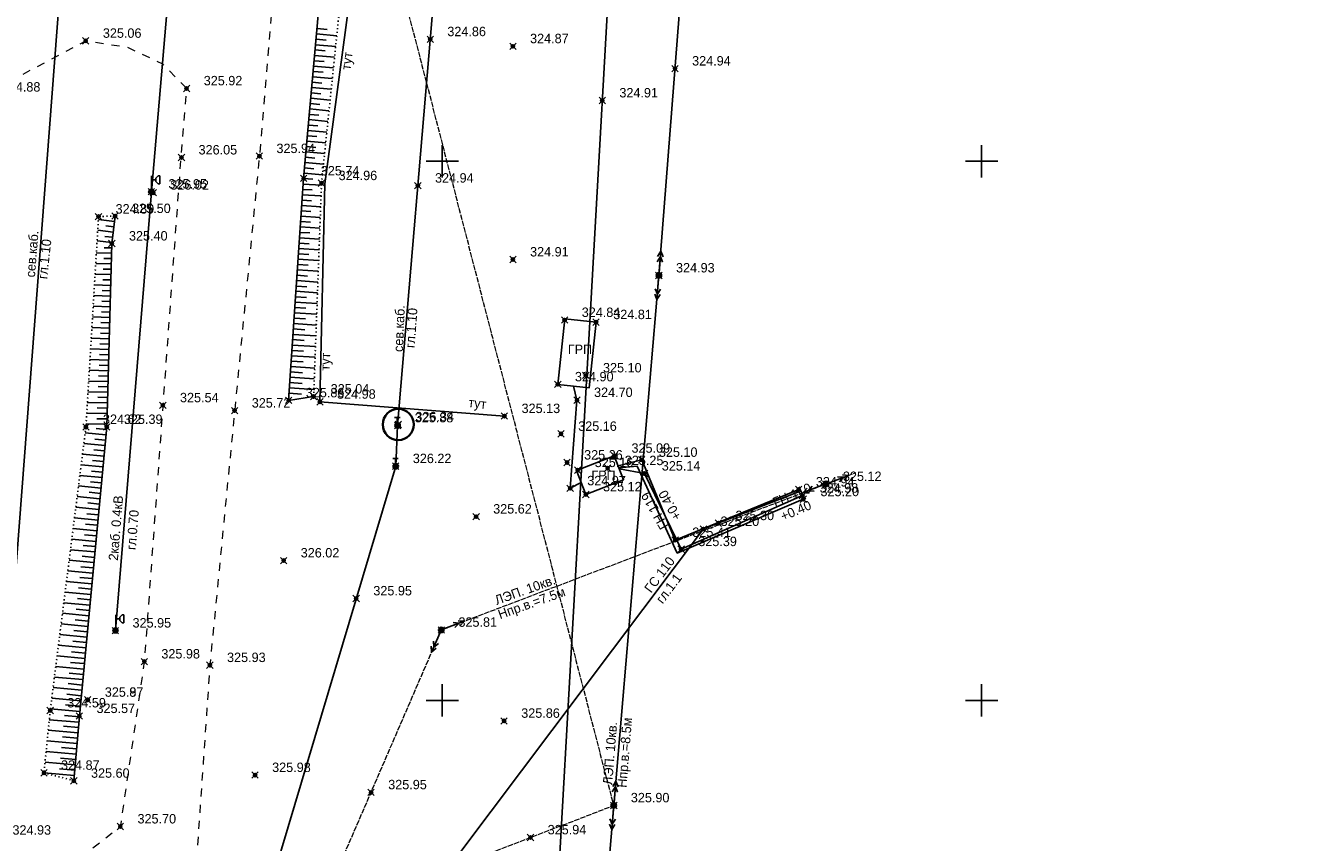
# Model space of a CAD drawing. Header units: metres. Extents: x 707528 to 709248, y 4308395 to 4311045.
# Tile 27 of 104: x 708140 to 708260, y 4308632 to 4308708. Entities that reach past the tile are written whole.
import ezdxf

# ---------------------------------------------------------------- set-up
doc = ezdxf.new("R2010")
doc.units = ezdxf.units.M
doc.header["$LTSCALE"] = 0.5
doc.header["$PDMODE"] = 35
doc.header["$PDSIZE"] = 0.3
for name, pattern in [('Auto_Street_NotBorder_Line_m1', [3, 1.5, -1.5]), ('Commnctn_Electr_VLP_High_Built_m1', [1, 1, 0]), ('Контура низ откосов  Штриховая 0.1-0.5 - - - - - - -', [0.6, 0.1, -0.5])]:
    doc.linetypes.add(name, pattern=pattern)
for name, color, linetype in [('(001) Сетка', 92, 'Continuous'), ('(004) Точки рельефа', 7, 'Continuous'), ('(013) Газ', 30, 'ИК_Газопровод -------г--------'), ('(016) Кабель', 1, 'Continuous'), ('(019) Связь', 3, 'ИК_КАБ_СВЯЗИ'), ('(022) Возд. Линии', 7, 'Continuous'), ('(035) Откосы', 7, 'Continuous'), ('(038) Деревья', 7, 'Continuous')]:
    doc.layers.add(name, color=color, linetype=linetype)
doc.layers.add('AUTO#_ROADS_EXIST_L', color=7, linetype='Continuous', lineweight=15, true_color=0x000000)
doc.layers.add('COMMN_OBJCT_ELCTR_L', color=7, linetype='Continuous', true_color=0x000000)
doc.styles.add('BM-431', font='txt')
doc.styles.add('D-431', font='txt')
doc.styles.add('S', font='txtwr', dxfattribs={"oblique": 15})
doc.styles.get("Standard").update_dxf_attribs({"font": 'txt.shx'})
doc.linetypes.add('GAZ_VOZDUSH', pattern='A,1,-2,["~",Standard,S=3,R=0,X=-1.5,Y=-1.5],-1,10', length=14)
doc.linetypes.add('ИК_Газопровод -------г--------', pattern='A,9,-0.6,["Г",Standard,S=1.2,R=0,X=0,Y=-0.6],-1.2', length=10.8)
doc.linetypes.add('ИК_КАБ_СВЯЗИ', pattern='A,4,["o",Standard,S=0.5,R=0,X=0,Y=-0.125],4,-2', length=10)
doc.linetypes.add('ИК_Э_КАБ_ВН', pattern='A,8,-2,["<<",Standard,S=1,R=0,X=0,Y=-0.5],8,[">>",Standard,S=1,R=0,X=-1,Y=-0.5],-2', length=20)
doc.linetypes.add('ИК_Э_КАБ_НН', pattern='A,8,-2,["<",Standard,S=1,R=0,X=0,Y=-0.5],8,[">",Standard,S=1,R=0,X=-0.5,Y=-0.5],-2', length=20)
doc.linetypes.add('РЯД_ДЕР_ДО4М', pattern='A,0,[133,ltypeshp.shx,S=0.4,R=0,X=0,Y=0],-3', length=3)

# ---------------------------------------------------------------- blocks, each defined once
blk = doc.blocks.new('strela1')
at = {"layer": '(022) Возд. Линии'}
for p, q in [((-2, 0), (-1.5, 0.25)), ((0, 0), (-2, 0)), ((-2, 0), (-1.5, -0.25)), ((-1.5, 0), (-1, 0.25)), ((-1.5, 0), (-1, -0.25))]:
    blk.add_line(p, q, dxfattribs=at)
blk = doc.blocks.new('strela2')
at = {"layer": '(022) Возд. Линии'}
for p, q in [((0, 0), (2, 0)), ((1.5, 0), (1, 0.25)), ((1.5, 0), (1, -0.25)), ((2, 0), (1.5, 0.25)), ((2, 0), (1.5, -0.25))]:
    blk.add_line(p, q, dxfattribs=at)
blk = doc.blocks.new('STOLB')
at = {"layer": '(022) Возд. Линии'}
blk.add_circle((0, 0), 0.25, dxfattribs=at)
blk = doc.blocks.new('*X145')
at = {"color": 0}
for p, q in [((9.5, 5.08), (10.49, 5.08)), ((9.5, 5.07), (10.49, 5.07)), ((9.5, 5.06), (10.49, 5.06)), ((9.5, 5.05), (10.49, 5.05)), ((9.5, 5.04), (10.49, 5.04)), ((9.5, 5.03), (10.49, 5.03)), ((9.5, 5.02), (10.5, 5.02)), ((9.5, 5.01), (10.5, 5.01)), ((9.5, 5), (10.5, 5)), ((9.5, 4.99), (10.5, 4.99)), ((9.5, 4.98), (10.5, 4.98)), ((9.5, 4.97), (10.5, 4.97)), ((9.5, 4.96), (10.49, 4.96)), ((9.5, 4.95), (10.49, 4.95)), ((9.5, 4.94), (10.49, 4.94)), ((9.5, 4.93), (10.49, 4.93)), ((9.5, 4.92), (10.49, 4.92)), ((9.5, 4.91), (10.49, 4.91)), ((9.5, 4.9), (10.49, 4.9)), ((9.51, 5.12), (10.48, 5.12)), ((9.51, 5.11), (10.48, 5.11)), ((9.51, 5.1), (10.48, 5.1)), ((9.51, 5.09), (10.49, 5.09)), ((9.51, 4.89), (10.49, 4.89)), ((9.51, 4.88), (10.48, 4.88)), ((9.51, 4.87), (10.48, 4.87)), ((9.51, 4.86), (10.48, 4.86)), ((9.52, 5.16), (10.47, 5.16)), ((9.52, 5.15), (10.47, 5.15)), ((9.52, 5.14), (10.47, 5.14)), ((9.52, 5.13), (10.48, 5.13)), ((9.52, 4.85), (10.48, 4.85)), ((9.52, 4.84), (10.47, 4.84)), ((9.52, 4.83), (10.47, 4.83)), ((9.53, 5.18), (10.46, 5.18)), ((9.53, 5.17), (10.46, 5.17)), ((9.53, 4.82), (10.47, 4.82)), ((9.53, 4.81), (10.46, 4.81)), ((9.53, 4.8), (10.46, 4.8)), ((9.54, 5.2), (10.45, 5.2)), ((9.54, 5.19), (10.46, 5.19)), ((9.55, 5.22), (10.44, 5.22)), ((9.55, 5.21), (10.45, 5.21)), ((9.56, 5.24), (10.43, 5.24)), ((9.56, 5.23), (10.44, 5.23)), ((9.57, 5.26), (10.42, 5.26)), ((9.57, 5.25), (10.43, 5.25)), ((9.58, 5.27), (10.41, 5.27)), ((9.59, 5.29), (10.4, 5.29)), ((9.59, 5.28), (10.41, 5.28)), ((9.6, 5.3), (10.39, 5.3)), ((9.61, 5.31), (10.38, 5.31)), ((9.62, 5.32), (10.37, 5.32)), ((9.63, 5.33), (10.37, 5.33)), ((9.64, 5.34), (10.36, 5.34)), ((9.65, 5.35), (10.35, 5.35)), ((9.66, 5.36), (10.34, 5.36)), ((9.67, 5.37), (10.32, 5.37)), ((9.68, 5.38), (10.31, 5.38)), ((9.69, 5.39), (10.3, 5.39)), ((9.71, 5.4), (10.29, 5.4)), ((9.72, 5.41), (10.27, 5.41)), ((9.74, 5.42), (10.26, 5.42)), ((9.75, 5.43), (10.24, 5.43)), ((9.77, 5.44), (10.22, 5.44)), ((9.79, 5.45), (10.2, 5.45)), ((9.82, 5.46), (10.18, 5.46)), ((9.85, 5.47), (10.15, 5.47)), ((9.88, 5.48), (10.11, 5.48)), ((9.94, 5.49), (10.05, 5.49)), ((9.54, 4.79), (10.45, 4.79)), ((9.54, 4.78), (10.45, 4.78)), ((9.55, 4.77), (10.44, 4.77)), ((9.55, 4.76), (10.44, 4.76)), ((9.56, 4.75), (10.43, 4.75)), ((9.56, 4.74), (10.43, 4.74)), ((9.57, 4.73), (10.42, 4.73)), ((9.58, 4.72), (10.41, 4.72)), ((9.58, 4.71), (10.41, 4.71)), ((9.59, 4.7), (10.4, 4.7)), ((9.6, 4.69), (10.39, 4.69)), ((9.61, 4.68), (10.39, 4.68)), ((9.61, 4.67), (10.38, 4.67)), ((9.62, 4.66), (10.37, 4.66)), ((9.63, 4.65), (10.36, 4.65)), ((9.64, 4.64), (10.35, 4.64)), ((9.65, 4.63), (10.34, 4.63)), ((9.66, 4.62), (10.33, 4.62)), ((9.67, 4.61), (10.32, 4.61)), ((9.69, 4.6), (10.31, 4.6)), ((9.7, 4.59), (10.29, 4.59)), ((9.71, 4.58), (10.28, 4.58)), ((9.73, 4.57), (10.26, 4.57)), ((9.75, 4.56), (10.25, 4.56)), ((9.76, 4.55), (10.23, 4.55)), ((9.78, 4.54), (10.21, 4.54)), ((9.81, 4.53), (10.18, 4.53)), ((9.83, 4.52), (10.16, 4.52)), ((9.87, 4.51), (10.12, 4.51)), ((9.91, 4.5), (10.08, 4.5))]:
    blk.add_line(p, q, dxfattribs=at)
blk = doc.blocks.new('I01070')
at = {"color": 0}
blk.add_circle((0.05, 0.03), 0.5, dxfattribs=at)
blk.add_blockref('*X145', (-9.95, -4.96), dxfattribs=at)
blk = doc.blocks.new('I0195')
at = {"layer": '(016) Кабель', "color": 0, "linetype": 'ИК_Э_КАБ_ВН'}
for p, q in [((-0.275, 0.74), (0.225, 0.74)), ((-0.025, 0.24), (-0.025, 0.74))]:
    blk.add_line(p, q, dxfattribs=at)
at = {"layer": '(016) Кабель', "color": 0, "linetype": 'ИК_Э_КАБ_ВН', "xscale": 0.5, "yscale": 0.5, "zscale": 0.5}
blk.add_blockref('I01070', (-0.025, -0.01), dxfattribs=at)
blk = doc.blocks.new('U1111')
for p, q in [((0.1, 0.45), (0.1, 2.95)), ((1.28934, 2.95), (0.85, 2.51066)), ((0.85, 2.51066), (0.85, 1.88934)), ((1.6, 2.95), (1.28934, 2.95)), ((1.6, 2.95), (1.6, 1.45)), ((0, 0.05), (0.1, 0.05)), ((0, -0.05), (0, 0.05)), ((0.1, 2.2), (0.85, 2.2)), ((0.1, 0.05), (0.1, -0.05)), ((0.85, 1.88934), (1.28934, 1.45)), ((1.28934, 1.45), (1.6, 1.45)), ((0.1, -0.05), (0, -0.05))]:
    blk.add_line(p, q)
blk.add_lwpolyline([(0.55, 0), (0.3, 0.433013), (-0.2, 0.433013), (-0.45, 0), (-0.2, -0.433013), (0.3, -0.433013)], close=True)
at = {"color": 4, "style": 'S', "oblique": 15}
blk.add_attdef('Z', (1.142936, -1.391276), '', height=2, dxfattribs=at)
blk = doc.blocks.new('Setka')
at = {"layer": '(001) Сетка'}
for p, q in [((0, 1.5), (0, -1.5)), ((-1.5, 0), (1.5, 0))]:
    blk.add_line(p, q, dxfattribs=at)

msp = doc.modelspace()

# ---------------------------------------------------------------- linework, layer by layer
at = {"layer": '(013) Газ', "linetype": 'GAZ_VOZDUSH', "flags": 128}
for points, elevation in [([(708165.17, 4309921.81), (708237.06, 4309914.63), (708237.8, 4309906.21), (708237.95, 4309892.64), (708271.63, 4309889.79), (708271.63, 4309889.79), (708293.17, 4309888.33), (708284.48, 4309721.93), (708278.28, 4309632.42), (708278.09, 4309626), (708267.1, 4309554.46), (708203.29, 4308878.05), (708188.65, 4308618.68), (708188.65, 4308585.68)], 324.82), ([(708191.34, 4308665.44), (708190.32, 4308664.9), (708190.95, 4308673.08), (708190.63, 4308674.38)], 324.79), ([(708194.77, 4308667), (708196.95, 4308667.54), (708200.05, 4308660.1), (708211.5, 4308664.79)], 324.79), ([(708211.93, 4308663.89), (708200.25, 4308658.89), (708196.53, 4308666.94), (708194.84, 4308666.81)], 324.9), ([(708211.85, 4308664.22), (708200.6, 4308659.26), (708197.22, 4308666.27), (708194.88, 4308666.7)], 324.68)]:
    msp.add_lwpolyline(points, dxfattribs=dict(at, elevation=elevation))
at = {"layer": '(013) Газ', "color": 0, "linetype": 'ByBlock'}
for points, elevation in [([(708189.17, 4308674.54), (708189.81, 4308680.61), (708192.72, 4308680.31), (708192.08, 4308674.23)], 324.61), ([(708194.41, 4308667.91), (708190.91, 4308666.54), (708191.77, 4308664.33), (708195.27, 4308665.7)], 324.79)]:
    msp.add_lwpolyline(points, close=True, dxfattribs=dict(at, elevation=elevation))
at = {"layer": '(013) Газ', "elevation": 324.91, "flags": 128}
msp.add_lwpolyline([(708141.96, 4308565.16), (708142.73, 4308573.82), (708145.23, 4308594.93), (708157.77, 4308601.41), (708202.67, 4308661.13), (708211.59, 4308664.6)], dxfattribs=at)
at = {"layer": '(016) Кабель', "linetype": 'ИК_Э_КАБ_НН', "elevation": 325.65, "flags": 128}
msp.add_lwpolyline([(708148.16, 4308651.7), (708151.5, 4308692.41), (708155.95, 4308744.12), (708160.09, 4308792.08), (708165.82, 4308866.03), (708169.05, 4308905.96), (708172.4, 4308947.61), (708175.76, 4308988.14), (708178.98, 4309025.59), (708182.2, 4309063.2), (708185.81, 4309103.87), (708189.13, 4309144.32), (708192.28, 4309183.21), (708195.86, 4309224.8), (708198.74, 4309260.8), (708202.87, 4309309.74), (708206.45, 4309354.35), (708209.62, 4309392.71), (708214, 4309431.24), (708217.89, 4309470.55), (708222.29, 4309519.97), (708227.65, 4309584.99), (708230.7, 4309620.04), (708233.6, 4309650.66), (708236.61, 4309686.64), (708239.92, 4309725.26), (708242.96, 4309758.87), (708245.88, 4309791.49), (708249.04, 4309830.22), (708251.64, 4309862.09), (708254.55, 4309895.44), (708258.53, 4309939.87), (708262.1, 4309983.75), (708265.01, 4310017.02), (708267.69, 4310050.03), (708270.44, 4310083.37), (708274.29, 4310124.62), (708277.62, 4310164.75), (708280.24, 4310192.85), (708282.13, 4310214.07), (708285.19, 4310249.54), (708287.52, 4310279.26), (708289.72, 4310303.87), (708292.58, 4310337.27), (708295.61, 4310373.42), (708298.17, 4310403.78), (708301.1, 4310436.1), (708303.91, 4310468.22), (708306.25, 4310494.56), (708309.27, 4310529.23), (708312.33, 4310564.7), (708314.66, 4310594.42), (708316.85, 4310619.03), (708319.71, 4310652.44), (708322.75, 4310688.58), (708325.31, 4310718.94), (708328.24, 4310751.26), (708331.05, 4310783.38), (708331.61, 4310789.72)], dxfattribs=at)
at = {"layer": '(019) Связь', "flags": 128}
for points, elevation in [([(708317.15, 4310791), (708301.02, 4310609.69), (708256.74, 4310111.97), (708241.57, 4309932.29), (708189.21, 4309312.33), (708166.33, 4308981.07), (708160.32, 4308915.54), (708146.62, 4308758.23), (708137.03, 4308632.5), (708137.03, 4308632.5), (708137.03, 4308632.5), (708136.9, 4308567.22), (708136.89, 4308563.9)], 324.52), ([(708153.01, 4308571.82), (708156.99, 4308609.51), (708156.99, 4308609.51), (708174.15, 4308666.96), (708174.32, 4308670.73), (708195.36, 4308919.93), (708204.07, 4309029.86), (708218.91, 4309205.25), (708226.16, 4309224.91), (708236.6, 4309425.45), (708237.56, 4309445.94), (708241.53, 4309518.71), (708251.54, 4309611.08), (708253.16, 4309631.29), (708257.43, 4309700.42), (708258.88, 4309712.26), (708269.33, 4309836.62), (708270.39, 4309849.38), (708278.27, 4309932.28), (708280.62, 4309944.7), (708295.32, 4310108.26), (708303.77, 4310173.62), (708303.35, 4310191.01), (708305.19, 4310238.89), (708306.7, 4310249.89), (708308.61, 4310273.09), (708309.89, 4310281.81), (708320.55, 4310401.57), (708321.59, 4310412.94), (708336.89, 4310582.46), (708345.29, 4310694.49), (708346.98, 4310695.56), (708355.08, 4310696.93), (708358.13, 4310696.44)], 325.43)]:
    msp.add_lwpolyline(points, dxfattribs=dict(at, elevation=elevation))
at = {"layer": '(022) Возд. Линии', "elevation": 325.6, "flags": 128}
msp.add_lwpolyline([(708193.11, 4309415.99), (708231.85, 4309412.41), (708252.43, 4309429.3), (708256.6, 4309394.68), (708250.05, 4309317.14), (708243.4, 4309234.8), (708236.64, 4309154.46), (708229.09, 4309058.79), (708221.04, 4308960.49), (708213.33, 4308863.39), (708205.92, 4308779.39), (708198.54, 4308684.64), (708194.36, 4308635.49), (708189.11, 4308573.79)], dxfattribs=at)
at = {"layer": '(035) Откосы'}
for p, q in [((708167.79, 4308707.45, 324.48), (708166.85, 4308707.53, 324.48)), ((708167.7, 4308706.46, 324.48), (708166.76, 4308706.54, 324.48)), ((708168.68, 4308706.87, 324.48), (708166.8, 4308707.04, 324.48)), ((708168.48, 4308704.88, 324.48), (708166.63, 4308705.05, 324.48)), ((708167.6, 4308705.46, 324.48), (708166.67, 4308705.55, 324.48)), ((708168.58, 4308705.88, 324.48), (708166.71, 4308706.04, 324.48)), ((708168.37, 4308703.89, 324.48), (708166.54, 4308704.06, 324.48)), ((708167.5, 4308704.47, 324.48), (708166.58, 4308704.55, 324.48)), ((708168.27, 4308702.9, 324.48), (708166.45, 4308703.06, 324.48)), ((708167.41, 4308703.48, 324.48), (708166.49, 4308703.56, 324.48)), ((708167.22, 4308701.49, 324.48), (708166.32, 4308701.57, 324.48)), ((708168.17, 4308701.91, 324.48), (708166.36, 4308702.07, 324.48)), ((708167.31, 4308702.48, 324.48), (708166.4, 4308702.57, 324.48)), ((708167.12, 4308700.5, 324.48), (708166.23, 4308700.58, 324.48)), ((708168.07, 4308700.91, 324.48), (708166.27, 4308701.07, 324.48)), ((708167.86, 4308698.93, 324.48), (708166.09, 4308699.09, 324.48)), ((708167.03, 4308699.5, 324.48), (708166.14, 4308699.58, 324.48)), ((708167.96, 4308699.92, 324.48), (708166.18, 4308700.08, 324.48)), ((708167.76, 4308697.94, 324.48), (708166.01, 4308698.09, 324.48)), ((708166.93, 4308698.51, 324.48), (708166.05, 4308698.59, 324.48)), ((708166.74, 4308696.52, 324.48), (708165.87, 4308696.6, 324.48)), ((708167.66, 4308696.94, 324.48), (708165.92, 4308697.1, 324.48)), ((708166.83, 4308697.52, 324.48), (708165.96, 4308697.6, 324.48)), ((708166.64, 4308695.53, 324.48), (708165.78, 4308695.61, 324.48)), ((708167.55, 4308695.95, 324.48), (708165.83, 4308696.1, 324.48)), ((708166.55, 4308694.54, 324.48), (708165.7, 4308694.61, 324.48)), ((708167.45, 4308694.96, 324.48), (708165.74, 4308695.11, 324.48)), ((708167.26, 4308693.01, 324.48), (708165.57, 4308693.12, 324.48)), ((708166.45, 4308693.56, 324.48), (708165.61, 4308693.62, 324.48)), ((708167.35, 4308693.97, 324.48), (708165.65, 4308694.12, 324.48)), ((708167.22, 4308692.01, 324.48), (708165.51, 4308692.13, 324.48)), ((708166.39, 4308692.57, 324.48), (708165.54, 4308692.62, 324.48)), ((708166.29, 4308690.57, 324.48), (708165.41, 4308690.63, 324.48)), ((708167.19, 4308691.01, 324.48), (708165.44, 4308691.13, 324.48)), ((708166.34, 4308691.57, 324.48), (708165.47, 4308691.63, 324.48)), ((708146.58, 4308689.83, 325.31), (708148.07, 4308689.66, 325.31)), ((708166.24, 4308689.58, 324.48), (708165.34, 4308689.64, 324.48)), ((708167.15, 4308690.02, 324.48), (708165.37, 4308690.14, 324.48)), ((708146.52, 4308688.84, 325.31), (708147.96, 4308688.67, 325.31)), ((708147.19, 4308688.26, 325.31), (708147.9, 4308688.18, 325.31)), ((708147.28, 4308689.25, 325.31), (708148.01, 4308689.16, 325.31)), ((708166.18, 4308688.58, 324.48), (708165.27, 4308688.64, 324.48)), ((708167.11, 4308689.02, 324.48), (708165.31, 4308689.14, 324.48)), ((708146.46, 4308687.85, 325.31), (708147.84, 4308687.69, 325.31)), ((708147.12, 4308687.21, 325.31), (708147.82, 4308687.19, 325.31)), ((708167.04, 4308687.02, 324.48), (708165.17, 4308687.15, 324.48)), ((708166.13, 4308687.58, 324.48), (708165.21, 4308687.65, 324.48)), ((708167.08, 4308688.02, 324.48), (708165.24, 4308688.14, 324.48)), ((708146.39, 4308686.74, 325.31), (708147.81, 4308686.7, 325.31)), ((708147.08, 4308686.22, 325.31), (708147.79, 4308686.2, 325.31)), ((708167, 4308686.03, 324.48), (708165.11, 4308686.15, 324.48)), ((708166.08, 4308686.59, 324.48), (708165.14, 4308686.65, 324.48)), ((708146.28, 4308684.76, 325.31), (708147.75, 4308684.72, 325.31)), ((708146.34, 4308685.75, 325.31), (708147.78, 4308685.71, 325.31)), ((708147.04, 4308685.23, 325.31), (708147.77, 4308685.21, 325.31)), ((708165.98, 4308684.59, 324.48), (708165, 4308684.66, 324.48)), ((708166.97, 4308685.03, 324.48), (708165.04, 4308685.16, 324.48)), ((708166.03, 4308685.59, 324.48), (708165.07, 4308685.66, 324.48)), ((708146.22, 4308683.77, 325.31), (708147.72, 4308683.72, 325.31)), ((708146.99, 4308684.24, 325.31), (708147.74, 4308684.22, 325.31)), ((708165.92, 4308683.6, 324.48), (708164.94, 4308683.66, 324.48)), ((708166.93, 4308684.03, 324.48), (708164.97, 4308684.16, 324.48)), ((708146.16, 4308682.78, 325.31), (708147.7, 4308682.73, 325.31)), ((708146.91, 4308682.26, 325.31), (708147.68, 4308682.24, 325.31)), ((708146.95, 4308683.25, 325.31), (708147.71, 4308683.23, 325.31)), ((708165.87, 4308682.6, 324.48), (708164.87, 4308682.67, 324.48)), ((708166.89, 4308683.03, 324.48), (708164.9, 4308683.17, 324.48)), ((708146.1, 4308681.79, 325.31), (708147.67, 4308681.74, 325.31)), ((708146.86, 4308681.27, 325.31), (708147.66, 4308681.25, 325.31)), ((708166.82, 4308681.04, 324.48), (708164.77, 4308681.18, 324.48)), ((708165.82, 4308681.6, 324.48), (708164.8, 4308681.67, 324.48)), ((708166.86, 4308682.03, 324.48), (708164.84, 4308682.17, 324.48)), ((708146.04, 4308680.8, 325.31), (708147.64, 4308680.75, 325.31)), ((708146.82, 4308680.28, 325.31), (708147.63, 4308680.26, 325.31)), ((708166.78, 4308680.04, 324.48), (708164.7, 4308680.18, 324.48)), ((708165.77, 4308680.61, 324.48), (708164.74, 4308680.68, 324.48)), ((708145.92, 4308678.82, 325.31), (708147.59, 4308678.77, 325.31)), ((708145.98, 4308679.81, 325.31), (708147.62, 4308679.76, 325.31)), ((708146.78, 4308679.29, 325.31), (708147.6, 4308679.26, 325.31)), ((708165.67, 4308678.61, 324.48), (708164.6, 4308678.69, 324.48)), ((708166.75, 4308679.04, 324.48), (708164.64, 4308679.18, 324.48)), ((708165.72, 4308679.61, 324.48), (708164.67, 4308679.68, 324.48)), ((708145.86, 4308677.83, 325.31), (708147.56, 4308677.78, 325.31)), ((708146.73, 4308678.3, 325.31), (708147.57, 4308678.27, 325.31)), ((708165.61, 4308677.62, 324.48), (708164.54, 4308677.69, 324.48)), ((708166.71, 4308678.04, 324.48), (708164.57, 4308678.19, 324.48)), ((708145.8, 4308676.84, 325.31), (708147.53, 4308676.79, 325.31)), ((708146.65, 4308676.32, 325.31), (708147.52, 4308676.29, 325.31)), ((708146.69, 4308677.31, 325.31), (708147.55, 4308677.28, 325.31)), ((708165.56, 4308676.62, 324.48), (708164.47, 4308676.7, 324.48)), ((708166.67, 4308677.05, 324.48), (708164.5, 4308677.19, 324.48)), ((708145.74, 4308675.85, 325.31), (708147.51, 4308675.8, 325.31)), ((708146.6, 4308675.33, 325.31), (708147.49, 4308675.3, 325.31)), ((708166.6, 4308675.05, 324.48), (708164.37, 4308675.2, 324.48)), ((708165.51, 4308675.62, 324.48), (708164.4, 4308675.7, 324.48)), ((708166.64, 4308676.05, 324.48), (708164.44, 4308676.2, 324.48)), ((708145.62, 4308673.86, 325.31), (708147.45, 4308673.81, 325.31)), ((708145.68, 4308674.85, 325.31), (708147.48, 4308674.81, 325.31)), ((708146.56, 4308674.34, 325.31), (708147.47, 4308674.31, 325.31)), ((708166.56, 4308674.05, 324.48), (708164.3, 4308674.21, 324.48)), ((708165.46, 4308674.63, 324.48), (708164.33, 4308674.7, 324.48)), ((708145.56, 4308672.87, 325.31), (708147.43, 4308672.82, 325.31)), ((708146.52, 4308673.34, 325.31), (708147.44, 4308673.32, 325.31)), ((708165.41, 4308673.63, 324.48), (708164.27, 4308673.71, 324.48)), ((708145.5, 4308671.88, 325.31), (708147.4, 4308671.83, 325.31)), ((708146.47, 4308672.35, 325.31), (708147.41, 4308672.33, 325.31)), ((708145.44, 4308670.89, 325.31), (708147.37, 4308670.84, 325.31)), ((708146.38, 4308670.44, 325.31), (708147.34, 4308670.35, 325.31)), ((708146.43, 4308671.36, 325.31), (708147.38, 4308671.34, 325.31)), ((708145.23, 4308669.05, 325.31), (708147.2, 4308668.87, 325.31)), ((708145.36, 4308670.04, 325.31), (708147.29, 4308669.85, 325.31)), ((708146.27, 4308669.45, 325.31), (708147.25, 4308669.36, 325.31)), ((708145.11, 4308668.07, 325.31), (708147.11, 4308667.88, 325.31)), ((708146.16, 4308668.47, 325.31), (708147.15, 4308668.37, 325.31)), ((708144.99, 4308667.09, 325.31), (708147.01, 4308666.89, 325.31)), ((708146.05, 4308667.48, 325.31), (708147.06, 4308667.39, 325.31)), ((708144.86, 4308666.1, 325.31), (708146.92, 4308665.91, 325.31)), ((708145.84, 4308665.51, 325.31), (708146.87, 4308665.41, 325.31)), ((708145.95, 4308666.5, 325.31), (708146.97, 4308666.4, 325.31)), ((708144.74, 4308665.12, 325.31), (708146.83, 4308664.92, 325.31)), ((708145.73, 4308664.53, 325.31), (708146.78, 4308664.43, 325.31)), ((708144.49, 4308663.15, 325.31), (708146.64, 4308662.95, 325.31)), ((708144.61, 4308664.13, 325.31), (708146.73, 4308663.93, 325.31)), ((708145.62, 4308663.54, 325.31), (708146.69, 4308663.44, 325.31)), ((708144.37, 4308662.17, 325.31), (708146.55, 4308661.96, 325.31)), ((708145.51, 4308662.55, 325.31), (708146.59, 4308662.45, 325.31)), ((708144.24, 4308661.18, 325.31), (708146.45, 4308660.97, 325.31)), ((708145.4, 4308661.57, 325.31), (708146.5, 4308661.47, 325.31)), ((708144.12, 4308660.2, 325.31), (708146.36, 4308659.98, 325.31)), ((708145.18, 4308659.6, 325.31), (708146.31, 4308659.49, 325.31)), ((708145.29, 4308660.58, 325.31), (708146.41, 4308660.48, 325.31)), ((708143.99, 4308659.21, 325.31), (708146.27, 4308659, 325.31)), ((708145.08, 4308658.61, 325.31), (708146.22, 4308658.5, 325.31)), ((708143.75, 4308657.25, 325.31), (708146.08, 4308657.02, 325.31)), ((708143.87, 4308658.23, 325.31), (708146.17, 4308658.01, 325.31)), ((708144.97, 4308657.63, 325.31), (708146.13, 4308657.52, 325.31)), ((708143.62, 4308656.26, 325.31), (708145.99, 4308656.04, 325.31)), ((708144.86, 4308656.64, 325.31), (708146.03, 4308656.53, 325.31)), ((708143.5, 4308655.28, 325.31), (708145.89, 4308655.05, 325.31)), ((708144.75, 4308655.66, 325.31), (708145.94, 4308655.54, 325.31)), ((708143.38, 4308654.29, 325.31), (708145.8, 4308654.06, 325.31)), ((708144.53, 4308653.69, 325.31), (708145.75, 4308653.57, 325.31)), ((708144.64, 4308654.67, 325.31), (708145.85, 4308654.56, 325.31)), ((708143.13, 4308652.33, 325.31), (708145.61, 4308652.09, 325.31)), ((708143.25, 4308653.31, 325.31), (708145.7, 4308653.08, 325.31)), ((708144.42, 4308652.7, 325.31), (708145.66, 4308652.58, 325.31)), ((708143, 4308651.34, 325.31), (708145.52, 4308651.1, 325.31)), ((708144.32, 4308651.71, 325.31), (708145.56, 4308651.6, 325.31)), ((708142.88, 4308650.36, 325.31), (708145.42, 4308650.12, 325.31)), ((708144.21, 4308650.73, 325.31), (708145.47, 4308650.61, 325.31)), ((708142.76, 4308649.37, 325.31), (708145.33, 4308649.13, 325.31)), ((708143.99, 4308648.76, 325.31), (708145.28, 4308648.64, 325.31)), ((708144.1, 4308649.74, 325.31), (708145.38, 4308649.62, 325.31)), ((708142.63, 4308648.39, 325.31), (708145.24, 4308648.14, 325.31)), ((708143.88, 4308647.77, 325.31), (708145.19, 4308647.65, 325.31)), ((708142.39, 4308646.42, 325.31), (708145.05, 4308646.17, 325.31)), ((708142.51, 4308647.4, 325.31), (708145.14, 4308647.16, 325.31)), ((708143.77, 4308646.79, 325.31), (708145.1, 4308646.66, 325.31)), ((708142.26, 4308645.44, 325.31), (708144.96, 4308645.18, 325.31)), ((708143.66, 4308645.8, 325.31), (708145, 4308645.67, 325.31)), ((708142.14, 4308644.45, 325.31), (708144.86, 4308644.19, 325.31)), ((708143.55, 4308644.82, 325.31), (708144.91, 4308644.69, 325.31)), ((708142.03, 4308643.44, 325.31), (708144.78, 4308643.21, 325.31)), ((708143.36, 4308642.83, 325.31), (708144.73, 4308642.71, 325.31)), ((708143.45, 4308643.82, 325.31), (708144.82, 4308643.7, 325.31)), ((708141.93, 4308642.46, 325.31), (708144.69, 4308642.22, 325.31)), ((708143.27, 4308641.84, 325.31), (708144.65, 4308641.73, 325.31)), ((708141.74, 4308640.48, 325.31), (708144.52, 4308640.24, 325.31)), ((708141.83, 4308641.47, 325.31), (708144.61, 4308641.23, 325.31)), ((708143.17, 4308640.86, 325.31), (708144.56, 4308640.74, 325.31)), ((708141.64, 4308639.5, 325.31), (708144.44, 4308639.26, 325.31)), ((708143.08, 4308639.87, 325.31), (708144.48, 4308639.75, 325.31)), ((708141.57, 4308638.51, 325.31), (708144.35, 4308638.27, 325.31)), ((708142.99, 4308638.88, 325.31), (708144.39, 4308638.76, 325.31))]:
    msp.add_line(p, q, dxfattribs=at)
at = {"layer": '(035) Откосы', "flags": 128}
for points, elevation in [([(708175.52, 4308779.95), (708173.59, 4308780.12), (708167.61, 4308716.07), (708165.61, 4308693.64), (708164.22, 4308673.06), (708166.54, 4308673.41)], 324.48), ([(708144.31, 4308637.78), (708144.82, 4308643.78), (708147.36, 4308670.59), (708147.83, 4308687.6), (708148.13, 4308690.15)], 325.31)]:
    msp.add_lwpolyline(points, dxfattribs=dict(at, elevation=elevation))
at = {"layer": '(035) Откосы', "linetype": 'Контура низ откосов  Штриховая 0.1-0.5 - - - - - - -'}
for points, elevation in [([(708166.54, 4308673.41), (708167.27, 4308693.2), (708169.62, 4308715.96), (708175.52, 4308779.95)], 324.48), ([(708148.13, 4308690.15), (708146.6, 4308690.1), (708145.43, 4308670.58), (708142.12, 4308644.3), (708141.54, 4308638.52), (708144.31, 4308637.78)], 325.2)]:
    msp.add_lwpolyline(points, dxfattribs=dict(at, elevation=elevation))
at = {"layer": '(038) Деревья', "color": 0, "linetype": 'РЯД_ДЕР_ДО4М', "elevation": 324.69, "flags": 128}
msp.add_lwpolyline([(708184.22, 4308671.6), (708167.12, 4308672.92), (708167.58, 4308693.14), (708170.36, 4308713.89), (708175.74, 4308779.84)], dxfattribs=at)
at = {"color": 2, "lineweight": 35}
msp.add_circle((708174.38, 4308670.82, 326.04), 1.44, dxfattribs=at)
at = {"color": 0, "linetype": 'ByBlock', "lineweight": -2, "transparency": 16777216}
for p in [(708145.41, 4308706.4, 325.06), (708177.35, 4308706.54, 324.86), (708185.01, 4308705.89, 324.87), (708200.03, 4308703.82, 324.94), (708154.76, 4308701.98, 325.92), (708193.29, 4308700.87, 324.91), (708154.29, 4308695.58, 326.05), (708161.51, 4308695.71, 325.94), (708165.61, 4308693.64, 325.74), (708167.27, 4308693.2, 324.96), (708176.2, 4308692.97, 324.94), (708151.5, 4308692.41, 325.95), (708151.67, 4308692.31, 326.02), (708146.6, 4308690.1, 324.89), (708148.13, 4308690.15, 325.5), (708147.83, 4308687.6, 325.4), (708185.01, 4308686.12, 324.91), (708198.54, 4308684.64, 324.93), (708189.8, 4308680.51, 324.84), (708192.72, 4308680.31, 324.81), (708191.77, 4308675.37, 325.1), (708189.17, 4308674.54, 324.9), (708152.56, 4308672.6, 325.54), (708164.22, 4308673.06, 325.86), (708166.54, 4308673.41, 325.04), (708167.12, 4308672.92, 324.98), (708190.95, 4308673.08, 324.7), (708159.21, 4308672.11, 325.72), (708184.22, 4308671.6, 325.13), (708145.43, 4308670.58, 324.62), (708147.36, 4308670.59, 325.39), (708174.32, 4308670.73, 325.88), (708174.38, 4308670.82, 326.34), (708189.47, 4308669.95, 325.16), (708194.41, 4308667.91, 325.09), (708174.15, 4308666.96, 326.22), (708190.03, 4308667.29, 325.26), (708191.01, 4308666.58, 325.16), (708193.79, 4308666.77, 325.25), (708196.95, 4308667.54, 325.1), (708197.22, 4308666.27, 325.14), (708214.02, 4308665.3, 325.12), (708190.32, 4308664.9, 324.97), (708191.77, 4308664.33, 325.12), (708211.5, 4308664.79, 324.94), (708211.85, 4308664.22, 324.98), (708211.93, 4308663.89, 325.2), (708181.6, 4308662.27, 325.62), (708204.06, 4308661.67, 325.3), (708202.67, 4308661.13, 325.2), (708200.05, 4308660.1, 325.41), (708200.6, 4308659.26, 325.39), (708163.76, 4308658.2, 326.02), (708170.48, 4308654.68, 325.95), (708148.16, 4308651.7, 325.95), (708178.37, 4308651.77, 325.81), (708150.84, 4308648.83, 325.98), (708156.92, 4308648.5, 325.93), (708145.59, 4308645.29, 325.97), (708145.6, 4308645.29, 325.87), (708142.12, 4308644.3, 324.59), (708144.82, 4308643.78, 325.57), (708184.19, 4308643.33, 325.86), (708141.54, 4308638.52, 324.87), (708144.31, 4308637.78, 325.6), (708161.11, 4308638.31, 325.98), (708171.86, 4308636.7, 325.95), (708194.36, 4308635.49, 325.9), (708148.62, 4308633.54, 325.7), (708186.64, 4308632.52, 325.94)]:
    msp.add_point(p, dxfattribs=at)
at = {"layer": 'AUTO#_ROADS_EXIST_L', "linetype": 'Auto_Street_NotBorder_Line_m1', "lineweight": 15, "elevation": -0.3, "flags": 128}
for points in [[(708224.29, 4308923.08), (708180.7, 4308922.4), (708176.73, 4308875.84), (708161.51, 4308695.71), (708156.92, 4308648.5), (708151.35, 4308567.84), (708151.4, 4308567.89)], [(708122.4, 4308694.15), (708145.41, 4308706.4), (708149.26, 4308705.82), (708152.52, 4308704.28), (708154.76, 4308701.98), (708154.28, 4308696.37), (708150.84, 4308648.83), (708148.62, 4308633.54), (708130.5, 4308619.28), (708130.5, 4308619.28), (708115.73, 4308624.2)]]:
    msp.add_lwpolyline(points, dxfattribs=at)
at = {"layer": 'COMMN_OBJCT_ELCTR_L', "linetype": 'Commnctn_Electr_VLP_High_Built_m1', "lineweight": 20, "flags": 128}
for points, elevation in [([(707559.86, 4308436.47), (707591.06, 4308445.27), (707653.95, 4308464.22), (707719.83, 4308484.23), (707783.04, 4308503.66), (707846.22, 4308523.49), (707914.77, 4308544.83), (707979.96, 4308565.05), (708042.48, 4308584.49), (708135.82, 4308613.31), (708166.74, 4308624.85), (708194.36, 4308635.49), (708173.51, 4308716.07)], 326.17), ([(708166.74, 4308624.85), (708178.37, 4308651.77), (708214.02, 4308665.3), (708216.77, 4308666.35)], -0.7)]:
    msp.add_lwpolyline(points, dxfattribs=dict(at, elevation=elevation))

# ---------------------------------------------------------------- block references
at = {"layer": '(001) Сетка'}
for p in [(708178.46, 4308695.23), (708228.46, 4308695.23), (708178.46, 4308645.23), (708228.46, 4308645.23)]:
    msp.add_blockref('Setka', p, dxfattribs=at)
at = {"layer": '(019) Связь', "color": 0}
for p in [(708174.32, 4308670.72, 325.43), (708174.15, 4308666.94, 325.43)]:
    msp.add_blockref('I0195', p, dxfattribs=at)
at = {"layer": '(022) Возд. Линии', "xscale": 0.5, "yscale": 0.5, "zscale": 0.5}
for p in [(708151.47, 4308692.41, 325.65), (708148.14, 4308651.7, 325.65)]:
    msp.add_blockref('U1111', p, dxfattribs=at)
at = {"layer": '(022) Возд. Линии'}
for name, p, rotation in [('strela2', (708198.56, 4308684.89, 324.63), 85.54728548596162), ('strela1', (708198.52, 4308684.39, 324.63), 85.54728548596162), ('strela1', (708214.25, 4308665.39, -0.7), 200.7857738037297), ('strela2', (708213.78, 4308665.21, -0.7), 200.7857738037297), ('strela2', (708178.61, 4308651.86, -0.7), 20.78577380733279), ('strela1', (708178.27, 4308651.54, -0.7), 66.41936824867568), ('strela2', (708194.38, 4308635.74, 325.6), 85.13622435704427), ('strela1', (708194.34, 4308635.24, 325.6), 85.13622435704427)]:
    msp.add_blockref(name, p, dxfattribs=dict(at, rotation=rotation))
for p in [(708198.54, 4308684.64, 324.63), (708214.02, 4308665.3, -0.7), (708178.37, 4308651.77, -0.7), (708194.36, 4308635.49, 325.6)]:
    msp.add_blockref('STOLB', p, dxfattribs=at)

# ---------------------------------------------------------------- texts
at = {"layer": '(004) Точки рельефа', "style": 'D-431'}
for s, p in [('325.06', (708147, 4308706.68, 325.06)), ('324.86', (708178.93, 4308706.83, 324.86)), ('324.87', (708186.6, 4308706.18, 324.87)), ('324.94', (708201.62, 4308704.11, 324.94)), ('325.92', (708156.35, 4308702.27, 325.92)), ('324.88', (708137.63, 4308701.69, 324.88)), ('324.91', (708194.88, 4308701.15, 324.91)), ('326.05', (708155.87, 4308695.86, 326.05)), ('325.94', (708163.09, 4308695.99, 325.94)), ('325.74', (708167.2, 4308693.92, 325.74)), ('324.96', (708168.85, 4308693.48, 324.96)), ('325.95', (708153.08, 4308692.7, 325.95)), ('326.02', (708153.25, 4308692.6, 326.02)), ('324.94', (708177.79, 4308693.25, 324.94)), ('324.89', (708148.18, 4308690.38, 324.89)), ('325.50', (708149.71, 4308690.43, 325.5)), ('325.40', (708149.42, 4308687.88, 325.4)), ('324.91', (708186.6, 4308686.4, 324.91)), ('324.93', (708200.13, 4308684.92, 324.93)), ('324.84', (708191.39, 4308680.79, 324.84)), ('324.81', (708194.31, 4308680.59, 324.81)), ('325.10', (708193.36, 4308675.65, 325.1)), ('324.90', (708190.76, 4308674.82, 324.9)), ('325.86', (708165.81, 4308673.34, 325.86)), ('325.04', (708168.12, 4308673.69, 325.04)), ('324.98', (708168.71, 4308673.21, 324.98)), ('324.70', (708192.53, 4308673.37, 324.7)), ('325.54', (708154.15, 4308672.88, 325.54)), ('325.72', (708160.8, 4308672.39, 325.72)), ('325.13', (708185.81, 4308671.88, 325.13)), ('324.62', (708147.01, 4308670.87, 324.62)), ('325.39', (708148.95, 4308670.87, 325.39)), ('325.88', (708175.91, 4308671.02, 325.88)), ('326.34', (708175.97, 4308671.11, 326.34)), ('325.16', (708191.06, 4308670.23, 325.16)), ('325.09', (708196, 4308668.2, 325.09)), ('326.22', (708175.73, 4308667.24, 326.22)), ('325.26', (708191.61, 4308667.57, 325.26)), ('325.25', (708195.38, 4308667.05, 325.25)), ('325.10', (708198.54, 4308667.82, 325.1)), ('325.16', (708192.59, 4308666.87, 325.16)), ('325.14', (708198.81, 4308666.55, 325.14)), ('324.97', (708191.9, 4308665.18, 324.97)), ('325.12', (708193.36, 4308664.62, 325.12)), ('324.94', (708213.09, 4308665.07, 324.94)), ('325.12', (708215.6, 4308665.58, 325.12)), ('324.98', (708213.44, 4308664.5, 324.98)), ('325.20', (708213.52, 4308664.17, 325.2)), ('325.62', (708183.18, 4308662.56, 325.62)), ('325.20', (708204.26, 4308661.41, 325.2)), ('325.30', (708205.64, 4308661.95, 325.3)), ('325.41', (708201.64, 4308660.39, 325.41)), ('325.39', (708202.19, 4308659.54, 325.39)), ('326.02', (708165.34, 4308658.49, 326.02)), ('325.95', (708172.07, 4308654.97, 325.95)), ('325.95', (708149.75, 4308651.99, 325.95)), ('325.81', (708179.96, 4308652.06, 325.81)), ('325.98', (708152.42, 4308649.12, 325.98)), ('325.93', (708158.51, 4308648.79, 325.93)), ('325.97', (708147.18, 4308645.57, 325.97)), ('325.87', (708147.18, 4308645.57, 325.87)), ('324.59', (708143.7, 4308644.58, 324.59)), ('325.57', (708146.41, 4308644.06, 325.57)), ('325.86', (708185.78, 4308643.62, 325.86)), ('324.87', (708143.12, 4308638.8, 324.87)), ('325.98', (708162.69, 4308638.59, 325.98)), ('325.60', (708145.9, 4308638.06, 325.6)), ('325.95', (708173.45, 4308636.99, 325.95)), ('325.90', (708195.94, 4308635.78, 325.9)), ('325.70', (708150.21, 4308633.82, 325.7)), ('324.93', (708138.62, 4308632.78, 324.93)), ('325.94', (708188.23, 4308632.81, 325.94))]:
    msp.add_text(s, height=0.875, dxfattribs=at).set_placement(p)
at = {"layer": '(013) Газ', "color": 0, "linetype": 'ByBlock', "style": 'D-431'}
for p in [(708190.1, 4308677.35, -0.3), (708192.28, 4308665.67, -0.3)]:
    msp.add_text('ГРП', height=0.875, dxfattribs=at).set_placement(p)
at = {"layer": '(013) Газ', "color": 0, "linetype": 'Continuous', "style": 'D-431'}
for s, rotation, p in [('ГН 119', 119.5725, (708199.46, 4308661.4, 324.9)), ('+0.40', 119.5725, (708200.67, 4308662.26, 324.9)), ('ГН 110', 23.2765, (708209.33, 4308663.15, 324.9)), ('+0.40', 23.2765, (708210.05, 4308661.85, 324.9)), ('ГС 110', 53.0652, (708197.82, 4308655.13, -0.3)), ('гл.1.1', 53.0652, (708198.89, 4308654.13, -0.3))]:
    msp.add_text(s, height=0.875, rotation=rotation, dxfattribs=at).set_placement(p)
at = {"layer": '(016) Кабель', "color": 0, "linetype": 'Continuous', "style": 'D-431'}
for s, p in [('2каб. 0.4кВ', (708148.39, 4308658.17, 325.31)), ('гл.0.70', (708150.04, 4308659.16, 325.31))]:
    msp.add_text(s, height=0.875, rotation=85.3167, dxfattribs=at).set_placement(p)
at = {"layer": '(019) Связь', "color": 0, "linetype": 'Continuous', "style": 'D-431'}
for s, rotation, p in [('сев.каб.', 85.462, (708140.7, 4308684.44, -0.3)), ('гл.1.10', 83.7495, (708141.83, 4308684.27, -0.3)), ('сев.каб.', 87.5835, (708174.81, 4308677.53, -0.3)), ('гл.1.10', 85.871, (708175.9, 4308677.89, -0.3))]:
    msp.add_text(s, height=0.875, rotation=rotation, dxfattribs=at).set_placement(p)
at = {"layer": '(022) Возд. Линии', "style": 'BM-431'}
for s, rotation, p in [('Hпр.в.=7.5м', 19.695, (708183.82, 4308652.76, -0.88)), ('Hпр.в.=8.5м', 85.4317, (708195.54, 4308637.11, -0.3))]:
    msp.add_text(s, height=0.875, rotation=rotation, dxfattribs=at).set_placement(p)
at = {"layer": '(022) Возд. Линии', "char_height": 0.875, "attachment_point": 1, "style": 'BM-431'}
for insert, rotation in [((708183.22, 4308654.9, -0.88), 19.695), ((708193.34, 4308637.44, -0.3), 85.4317)]:
    msp.add_mtext('ЛЭП. 10кв.', dxfattribs=dict(at, insert=insert, rotation=rotation))
at = {"layer": '(038) Деревья', "color": 0, "linetype": 'ByBlock', "style": 'BM-431'}
for rotation, p in [(82.3555, (708169.95, 4308703.66, -0.3)), (88.3516, (708168.03, 4308675.81, -0.3)), (353.5681, (708180.85, 4308672.44, -325.28))]:
    msp.add_text('тут', height=0.875, rotation=rotation, dxfattribs=at).set_placement(p)

doc.saveas('drawing.dxf')
